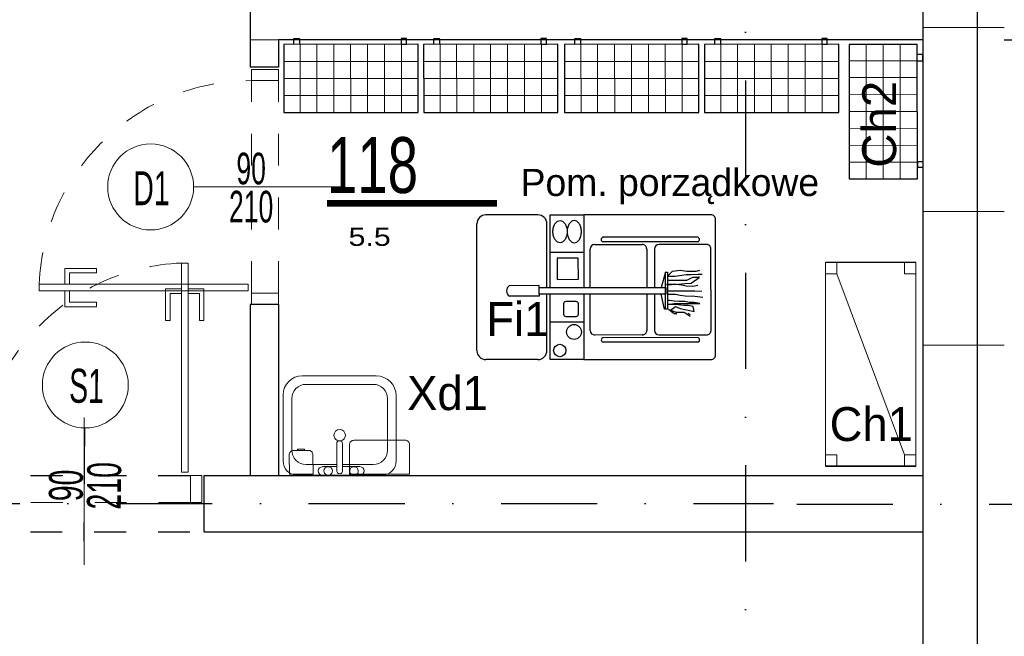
# Model space of a CAD drawing. Header units: millimetres. Extents: x 14495 to 271441, y -21035 to 2232.
# Tile 211 of 227: x 86145 to 86580, y 736 to 1009. Entities that reach past the tile are written whole.
import ezdxf
from ezdxf.enums import TextEntityAlignment as Align

# ---------------------------------------------------------------- set-up
doc = ezdxf.new("R2010")
doc.units = ezdxf.units.MM
doc.linetypes.add('DASHDOT', pattern=[1, 0.5, -0.25, 0, -0.25])
doc.linetypes.add('DASHED', pattern=[28.222222, 14.111111, -14.111111])
for name, color, linetype in [('-- TECH  SYMBOLE', 1, 'Continuous'), ('-- TECH WYPOSAŻENIE', 2, 'Continuous'), ('_1_cienkie', 251, 'Continuous'), ('a-cienka', 8, 'Continuous'), ('A-POW-NR', 1, 'Continuous'), ('A_OSIE', 252, 'DASHDOT'), ('A_PROJEKTOWANE', 3, 'Continuous'), ('A_SC_DZIAlOWE', 4, 'Continuous'), ('TABELKA', 2, 'Continuous'), ('TECH Wyp.drobne', 1, 'Continuous')]:
    doc.layers.add(name, color=color, linetype=linetype)
for name, color, linetype, lineweight in [('03', 2, 'Continuous', 13), ('A_L_CIENKA', 251, 'Continuous', 5), ('A_Stolarka_drzwi', 1, 'Continuous', 9), ('M_drzwi', 1, 'Continuous', 5), ('P-SANR-FIXT', 2, 'Continuous', 9)]:
    doc.layers.add(name, color=color, linetype=linetype, lineweight=lineweight)
doc.layers.add('A-POW', color=2, linetype='Continuous', plot=False)
doc.layers.add('A_pomicnicza', color=2, linetype='Continuous', plot=False)
doc.styles.add('Arial', font='Arial')
doc.styles.add('arial-tab', font='arial.ttf')
doc.styles.add('ARIAL1_2', font='arial.ttf', dxfattribs={"width": 1.2})
doc.styles.add('arialce', font='ARIALN.TTF')
doc.styles.add('cent', font='swissel.ttf')
doc.styles.add('cg', font='GOTHIC.TTF')
doc.styles.add('ROMANS', font='romans', dxfattribs={"width": 0.6})
doc.styles.add('switz721ltexbt', font='swissel.ttf')

# ---------------------------------------------------------------- blocks, each defined once
blk = doc.blocks.new('DRZWI Z OSCIEZNICA NIEOKALAJACA 90')
at = {"linetype": 'DASHED'}
for p, q in [((-12, 5), (-12, 99)), ((0, 5), (0, 99))]:
    blk.add_line(p, q, dxfattribs=at)
at = {"ltscale": 0.05}
blk.add_line((-39.5, 52), (25.59, 52), dxfattribs=at)
for points in [[(-12, 99), (-12, 104), (0, 104), (0, 99)], [(93.91, 9.01), (1.43, 9.01), (1.43, 6.01), (93.91, 6.01)], [(-12, 0), (-12, 5), (0, 5), (0, 0)]]:
    blk.add_lwpolyline(points, close=True)
for points in [[(82.48, 9.01), (82.48, 16.01), (68.48, 16.01), (68.48, 14.01), (80.48, 14.01), (80.48, 9.01)], [(82.48, 6.01), (82.48, -0.99), (68.48, -0.99), (68.48, 1.01), (80.48, 1.01), (80.48, 6.01)]]:
    blk.add_lwpolyline(points)
at = {"linetype": 'DASHED'}
blk.add_arc((0, 5), 94, 2.4475, 90, dxfattribs=at)
blk = doc.blocks.new('SSCVCFDSS')
blk.add_line((0, 50.02), (0, 0))
blk.add_circle((0, -19), 19)
at = {"style": 'ROMANS', "text_generation_flag": 4, "width": 0.6}
blk.add_attdef('FD1-8', text='', height=13, rotation=270, dxfattribs=at).set_placement((6.15, 55.19), align=Align.RIGHT)
for tag, p in [('90', (-8.71, 25.47)), ('200', (8.16, 25.47))]:
    blk.add_attdef(tag, text='', height=13, rotation=270, dxfattribs=at).set_placement(p, align=Align.MIDDLE)
blk.add_attdef('AL6C', text='', height=13, dxfattribs=at).set_placement((-0.56, -18.64), align=Align.MIDDLE)
blk = doc.blocks.new('Umywalka - kwadratowa - 500 x 440mm-2175834-PW_K0')
at = {"layer": 'P-SANR-FIXT'}
for p, q in [((20.22, 18.01), (-17.08, 18.01)), ((20.22, 18.01), (-17.08, 18.01)), ((9.19, 18.01), (-7.32, 18.01)), ((0.3, 13.25), (-13.27, 13.25)), ((-7.32, 14.2), (0.3, 14.2)), ((0.3, 16.07), (0.3, 4.04)), ((2.84, 16.07), (2.84, 4.04)), ((2.84, 14.2), (9.19, 14.2)), ((16.41, 13.25), (2.84, 13.25)), ((-23.43, 11.66), (-23.43, -17.1)), ((-23.43, 11.66), (-23.43, -17.1)), ((26.57, -17.55), (26.57, 11.66)), ((26.57, -17.55), (26.57, 11.66)), ((-19.62, 6.9), (-19.62, -15.83)), ((22.76, -15.83), (22.76, 6.9)), ((-14.54, -25.99), (18.13, -25.99)), ((-14.54, -25.99), (18.13, -25.99)), ((-13.27, -22.18), (16.41, -22.18))]:
    blk.add_line(p, q, dxfattribs=at)
for centre, radius, start, end in [((-17.08, 11.66), 6.35, 90, 180), ((-17.08, 11.66), 6.35, 90, 180), ((-7.32, 16.11), 1.9, 90, 270), ((-4.78, 16.11), 1.9, 360, 180), ((6.65, 16.11), 1.9, 360, 180), ((9.19, 16.11), 1.9, 270, 90), ((20.22, 11.66), 6.35, 0, 90), ((20.22, 11.66), 6.35, 360, 90), ((-13.27, 6.9), 6.35, 90, 180), ((-4.78, 16.11), 1.9, 180, 0), ((1.57, 16.07), 1.27, 360, 180), ((6.65, 16.11), 1.9, 180, 360), ((16.41, 6.9), 6.35, 0, 90), ((1.57, 0.32), 2.54, 360, 180), ((1.57, 0.32), 2.54, 180, 0), ((1.57, 4.04), 1.27, 180, 0), ((-14.54, -17.1), 8.89, 180, 270), ((-14.54, -17.1), 8.89, 180, 270), ((-13.27, -15.83), 6.35, 180, 270), ((16.41, -15.83), 6.35, 270, 0), ((18.13, -17.55), 8.44, 270, 360), ((18.13, -17.55), 8.44, 270, 0)]:
    blk.add_arc(centre, radius, start, end, dxfattribs=at)
blk = doc.blocks.new('POW')
at = {"const_width": 5}
blk.add_lwpolyline([(125.32, 0), (0, 0)], dxfattribs=at)
at = {"style": 'switz721ltexbt'}
blk.add_attdef('001', (-1.78, 12.35), '', height=41.18, dxfattribs=at)
blk = doc.blocks.new('2305.02.01.E1$0$wózek porz.')
for p, q in [((26.97, 63.96), (3.97, 63.95)), ((32.35, 63.96), (47.34, 63.97)), ((32.37, 31.86), (32.35, 63.96)), ((103.54, 63.99), (47.34, 63.97)), ((47.34, 63.97), (47.35, 31.87)), ((105.57, 2.04), (105.54, 61.99)), ((0, 4), (-0.02, 59.95)), ((30.99, 31.86), (30.98, 59.96)), ((97.66, 54.07), (55.78, 54.05)), ((50.13, 31.82), (50.12, 48.86)), ((52.12, 50.86), (73.12, 50.87)), ((97.66, 52.07), (55.78, 52.05)), ((75.12, 48.87), (75.13, 31.88)), ((78.55, 48.88), (78.55, 31.83)), ((101.55, 50.89), (80.55, 50.88)), ((103.56, 12.89), (103.55, 48.89)), ((47.34, 47.39), (32.27, 47.38)), ((86.59, 39.14), (89.91, 39.58)), ((89.91, 39.58), (92.79, 39.14)), ((97, 39.14), (98.55, 39.58)), ((83.49, 38.69), (81.49, 31.83)), ((83.49, 38.69), (84.37, 38.69)), ((83.49, 22.53), (83.49, 38.69)), ((84.37, 38.69), (84.38, 22.31)), ((84.59, 37.14), (86.59, 39.14)), ((84.59, 36.92), (87.69, 36.92)), ((84.59, 35.15), (92.79, 35.15)), ((87.69, 36.92), (90.58, 37.37)), ((90.58, 37.37), (92.57, 37.59)), ((92.57, 37.59), (94.78, 37.59)), ((92.79, 39.14), (97, 39.14)), ((92.79, 35.15), (95.45, 36.48)), ((94.78, 37.59), (97.89, 37.81)), ((94.79, 33.83), (98.33, 36.26)), ((95.45, 36.48), (98.11, 36.49)), ((97.89, 37.81), (99.66, 37.81)), ((98.33, 36.26), (98.33, 36.71)), ((27.55, 32.68), (14.36, 32.67)), ((27.55, 31.86), (83.55, 31.89)), ((27.56, 28.86), (27.55, 31.86)), ((27.62, 31.86), (27.62, 32.68)), ((83.55, 31.89), (83.56, 28.89)), ((83.93, 33.16), (86.15, 33.16)), ((88.36, 33.16), (83.93, 33.16)), ((86.15, 33.16), (88.81, 33.38)), ((90.58, 32.94), (88.36, 33.16)), ((88.81, 33.38), (91.91, 33.61)), ((92.57, 32.5), (90.58, 32.94)), ((91.91, 33.61), (94.79, 33.83)), ((95.45, 32.28), (92.57, 32.5)), ((97.67, 32.72), (95.45, 32.28)), ((27.56, 28.04), (14.36, 28.04)), ((83.56, 28.89), (27.56, 28.86)), ((27.57, 28.86), (27.57, 28.04)), ((31, 4.01), (30.99, 28.88)), ((32.38, 0.01), (32.37, 28.86)), ((47.35, 28.89), (47.36, 0.02)), ((50.14, 12.86), (50.13, 28.94)), ((75.13, 28.88), (75.14, 12.87)), ((78.56, 28.95), (78.56, 12.88)), ((83.05, 22.31), (81.49, 28.95)), ((96.34, 30.29), (84.37, 30.28)), ((87.92, 28.73), (84.82, 28.73)), ((89.91, 28.29), (87.92, 28.73)), ((92.13, 28.07), (89.91, 28.29)), ((96.34, 27.85), (92.13, 28.07)), ((99.44, 30.07), (96.34, 30.29)), ((99.88, 27.41), (96.34, 27.85)), ((84.38, 22.31), (83.05, 22.31)), ((84.38, 24.3), (87.26, 24.75)), ((87.7, 24.31), (84.38, 24.3)), ((85.26, 26.08), (84.6, 26.08)), ((84.82, 22.31), (87.26, 20.32)), ((87.26, 25.86), (85.26, 26.08)), ((85.71, 21.87), (87.92, 23.42)), ((88.15, 20.76), (85.71, 21.87)), ((89.47, 25.64), (87.26, 25.86)), ((87.26, 24.75), (98.56, 24.75)), ((91.47, 23.87), (87.7, 24.31)), ((87.92, 23.42), (89.92, 22.54)), ((91.91, 25.64), (89.47, 25.64)), ((89.92, 22.54), (91.91, 22.1)), ((93.46, 23.87), (91.47, 23.87)), ((93.91, 25.19), (91.91, 25.64)), ((91.91, 22.1), (94.13, 21.65)), ((95.68, 23.43), (93.46, 23.87)), ((96.12, 25.2), (93.91, 25.19)), ((96.12, 21.21), (95.68, 23.43)), ((98.56, 24.75), (96.12, 25.2)), ((87.26, 20.32), (88.37, 20.32)), ((91.69, 20.77), (88.15, 20.76)), ((94.35, 19), (91.69, 20.77)), ((93.24, 20.55), (94.35, 19.88)), ((94.13, 21.65), (96.12, 21.21)), ((47.35, 16.6), (32.28, 16.59)), ((73.14, 10.87), (52.14, 10.86)), ((97.68, 9.7), (55.8, 9.68)), ((80.56, 10.88), (101.56, 10.89)), ((97.68, 7.7), (55.8, 7.68)), ((27, 0.01), (4, 0)), ((47.36, 0.02), (32.38, 0.01)), ((47.36, 0.02), (103.57, 0.04))]:
    blk.add_line(p, q)
for points in [[(33.63, 56.56, -0.064829), (33.89, 58.53, -0.077661), (34.55, 60.04, -0.107175), (35.66, 61.16, -0.144685), (36.78, 61.49, -0.144685), (37.9, 61.16, -0.107175), (39.01, 60.05, -0.077661), (39.68, 58.53, -0.064829), (39.93, 56.56, -0.064829), (39.68, 54.6, -0.077661), (39.01, 53.08, -0.107175), (37.91, 51.97, -0.144685), (36.79, 51.63, -0.144685), (35.66, 51.96, -0.107175), (34.56, 53.08, -0.077661), (33.89, 54.59, -0.064829)], [(46.24, 56.56, 0.064829), (45.98, 58.53, 0.077661), (45.31, 60.05, 0.107175), (44.21, 61.16, 0.144685), (43.08, 61.49, 0.144685), (41.96, 61.16, 0.107175), (40.86, 60.05, 0.077661), (40.19, 58.53, 0.064829), (39.93, 56.56, 0.064829), (40.19, 54.6, 0.077661), (40.86, 53.08, 0.107175), (41.96, 51.97, 0.144685), (43.09, 51.64, 0.144685), (44.21, 51.97, 0.107175), (45.32, 53.08, 0.077661), (45.98, 54.6, 0.064829)], [(44.88, 20.06), (44.88, 24.63, 0.414214), (43.88, 25.63), (39.31, 25.63, 0.414214), (38.31, 24.63), (38.31, 20.06, 0.414214), (39.31, 19.06), (43.88, 19.06, 0.414214)]]:
    blk.add_lwpolyline(points, format="xyb", close=True)
blk.add_lwpolyline([(44.87, 44.79), (35.56, 44.79), (35.56, 35.47), (44.88, 35.48)], close=True)
for centre, radius in [((42.97, 12.22), 3.28), ((36.67, 4), 2.74)]:
    blk.add_circle(centre, radius)
for centre, radius, start, end in [((3.98, 59.95), 4, 90.0249, 180.0249), ((26.98, 59.96), 4, 0.0249, 90.0249), ((103.54, 61.99), 2, 0.0249, 90.0249), ((56, 53.05), 1.02, 102.1343, 257.9154), ((97.45, 53.07), 1.02, 282.1343, 77.9154), ((52.12, 48.86), 2, 90.0249, 180.0249), ((73.12, 48.87), 2, 0.0249, 90.0249), ((80.55, 48.88), 2, 90.0249, 180.0249), ((101.55, 48.89), 2, 0.0249, 90.0249), ((15.92, 30.36), 2.8, 123.9914, 236.0583), ((52.14, 12.86), 2, 180.0249, 270.0249), ((56.02, 8.68), 1.02, 102.1343, 257.9154), ((73.14, 12.87), 2, 270.0249, 0.0249), ((80.56, 12.88), 2, 180.0249, 270.0249), ((97.46, 8.7), 1.02, 282.1343, 77.9154), ((101.56, 12.89), 2, 270.0249, 0.0249), ((4, 4), 4, 180.0249, 270.0249), ((27, 4.01), 4, 270.0249, 0.0249), ((103.57, 2.04), 2, 270.0249, 0.0249)]:
    blk.add_arc(centre, radius, start, end)
blk = doc.blocks.new('2305.02.01.E1$0$regał_siatkowy_wisz')
at = {"lineweight": 13}
for p, q in [((-22.6, 0), (-22.6, -59.4)), ((-15.1, 0), (-15.1, -59.4)), ((-7.6, 0), (-7.6, -59.4)), ((-30, -7.3), (0, -7.3)), ((-30.1, -14.8), (0, -14.8)), ((-29.8, -22.3), (-0.1, -22.3)), ((-30.1, -29.8), (0, -29.8)), ((-30, -37.2), (0, -37.2)), ((-30.1, -44.8), (0.1, -44.8)), ((-30.1, -52.1), (0, -52.1))]:
    blk.add_line(p, q, dxfattribs=at)
for p, q in [((0, -7.5), (0, -5.1)), ((0, -5.1), (2.5, -5.1)), ((2.5, -7.5), (0, -7.5)), ((2.5, -5.1), (2.5, -7.5)), ((0.1, -52.2), (2.5, -52.2)), ((2.5, -52.2), (2.5, -55)), ((2.5, -55), (-0.1, -55))]:
    blk.add_line(p, q)
blk.add_lwpolyline([(-30.1, 0), (0, 0), (0, -59.4), (-30.1, -59.4)], close=True)
blk = doc.blocks.new('reg_magazyn_metal')
at = {"color": 2, "lineweight": 15}
for p, q in [((0, 90), (0, 0)), ((40, 0), (40, 90)), ((5, 85), (35, 5))]:
    blk.add_line(p, q, dxfattribs=at)
at = {"color": 2}
for p, q in [((40, 90), (0, 90)), ((0, 0), (40, 0)), ((40, 0), (0, 0))]:
    blk.add_line(p, q, dxfattribs=at)
at = {"color": 2, "lineweight": 15}
for points in [[(0, 85), (5, 85), (5, 90), (0, 90)], [(40, 85), (35, 85), (35, 90), (40, 90)], [(0, 5), (5, 5), (5, 0), (0, 0)], [(40, 5), (35, 5), (35, 0), (40, 0)]]:
    blk.add_lwpolyline(points, close=True, dxfattribs=at)

msp = doc.modelspace()

# ---------------------------------------------------------------- linework, layer by layer
at = {"layer": '03', "color": 1}
msp.add_lwpolyline([(86267.65, 818.27), (86270.75, 818.31), (86270.74, 818.86), (86267.64, 818.83)], close=True, dxfattribs=at)
msp.add_lwpolyline([(86267.65, 818.27), (86270.75, 818.31), (86270.74, 818.86), (86267.64, 818.83)], close=True, dxfattribs=at)
for points in [[(86292.68, 822.78), (86315.18, 822.8, -0.414214), (86317.18, 820.8), (86317.2, 807.8), (86290.7, 807.78), (86290.68, 820.78, -0.414214)], [(86292.68, 822.78), (86315.18, 822.8, -0.414214), (86317.18, 820.8), (86317.2, 807.8), (86290.7, 807.78), (86290.68, 820.78, -0.414214)], [(86265.95, 818.26), (86272.45, 818.32, -0.414214), (86274.47, 816.35), (86274.56, 807.85), (86264.06, 807.74), (86263.97, 816.24, -0.414214)], [(86265.95, 818.26), (86272.45, 818.32, -0.414214), (86274.47, 816.35), (86274.56, 807.85), (86264.06, 807.74), (86263.97, 816.24, -0.414214)]]:
    msp.add_lwpolyline(points, format="xyb", close=True, dxfattribs=at)
at = {"layer": '_1_cienkie', "linetype": 'DASHED'}
for p, q in [((86121.32, 807.24), (86226.32, 807.24)), ((86121.32, 782.24), (86226.32, 782.24))]:
    msp.add_line(p, q, dxfattribs=at)
at = {"layer": 'a-cienka'}
msp.add_line((86568.29, 1012.24), (86568.29, 290.68), dxfattribs=at)
at = {"layer": 'A_L_CIENKA'}
for p, q in [((86544.29, 1005.24), (86580.29, 1005.24)), ((86544.29, 923.86), (86580.29, 923.86)), ((86544.29, 864.86), (86580.29, 864.86))]:
    msp.add_line(p, q, dxfattribs=at)
at = {"layer": 'A_OSIE', "ltscale": 85}
for p, q in [((86465.76, 2088.19), (86465.76, -586.42)), ((82272.89, 794.74), (86478.26, 794.74)), ((86488.51, 794.58), (88203.48, 794.58)), ((86488.51, 794.58), (88203.48, 794.58))]:
    msp.add_line(p, q, dxfattribs=at)
at = {"layer": 'A_pomicnicza', "color": 0, "linetype": 'Continuous', "lineweight": 13}
for p, q in [((86259.29, 999.79), (86246.79, 999.79)), ((86259.29, 987.79), (86246.79, 987.79))]:
    msp.add_line(p, q, dxfattribs=at)
at = {"layer": 'A_PROJEKTOWANE'}
for p, q in [((86544.29, 1012.24), (86544.29, 326.68)), ((86226.32, 807.24), (86544.29, 807.24)), ((86226.32, 782.24), (86226.32, 807.24)), ((86226.32, 782.24), (86544.29, 782.24))]:
    msp.add_line(p, q, dxfattribs=at)
at = {"layer": 'A_SC_DZIAlOWE'}
for p, q in [((86246.79, 1012.29), (86246.79, 987.79)), ((86544.29, 999.79), (86259.29, 999.79)), ((86259.29, 999.79), (86259.29, 987.79)), ((86694.29, 999.74), (86580.29, 999.74)), ((86259.29, 987.79), (86246.79, 987.79)), ((86259.29, 882.79), (86246.79, 882.79)), ((86246.79, 882.79), (86246.79, 807.24)), ((86259.29, 882.79), (86259.29, 807.24))]:
    msp.add_line(p, q, dxfattribs=at)

# ---------------------------------------------------------------- block references
at = {"layer": '-- TECH WYPOSAŻENIE', "rotation": 359.9999984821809}
msp.add_blockref('reg_magazyn_metal', (86501.15, 811.32), dxfattribs=at)
at = {"layer": 'A-POW-NR'}
ref = msp.add_blockref('POW', (86280.68, 927.58), dxfattribs=dict(at, xscale=0.6, yscale=0.6, zscale=0.6))
ref.add_attrib('88,88', '5.5', dxfattribs={"layer": 'A-POW', "height": 8, "style": 'ARIAL1_2', "width": 1.2}).set_placement((86308.9, 908.73), align=Align.RIGHT)
ref.add_attrib('POKOJ', 'Pom. porządkowe', (86366.36, 930.79), dxfattribs={"layer": 'A-POW', "height": 12, "style": 'arialce', "width": 1.2})
ref.add_attrib('001', '118', (86280.68, 932.1), dxfattribs={"layer": '0', "height": 24.71, "style": 'switz721ltexbt', "width": 0.7})
at = {"layer": 'A_Stolarka_drzwi', "xscale": -1, "rotation": 359.9999999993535}
msp.add_blockref('DRZWI Z OSCIEZNICA NIEOKALAJACA 90', (86247.29, 882.79), dxfattribs=at)
at = {"layer": 'A_Stolarka_drzwi', "rotation": 89.99999999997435}
msp.add_blockref('DRZWI Z OSCIEZNICA NIEOKALAJACA 90', (86225.32, 807.24), dxfattribs=at)
at = {"layer": 'M_drzwi'}
ref = msp.add_blockref('SSCVCFDSS', (86221.71, 934.79), dxfattribs=dict(at, xscale=-1, rotation=270))
ref.add_attrib('90', '210', dxfattribs={"layer": '0', "height": 14, "rotation": 180, "style": 'arial-tab', "text_generation_flag": 6, "width": 0.6}).set_placement((86247.17, 926.09), align=Align.MIDDLE)
ref.add_attrib('200', '90', dxfattribs={"layer": '0', "height": 14, "rotation": 180, "style": 'arial-tab', "text_generation_flag": 6, "width": 0.6}).set_placement((86247.17, 942.95), align=Align.MIDDLE)
ref.add_attrib('AL6C', 'D1', dxfattribs={"layer": '0', "height": 15, "style": 'arial-tab', "width": 0.6}).set_placement((86203.06, 934.23), align=Align.MIDDLE)
ref = msp.add_blockref('SSCVCFDSS', (86173.63, 828.2), dxfattribs=dict(at, rotation=179.4543300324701))
ref.add_attrib('90', '210', dxfattribs={"layer": '0', "height": 15, "rotation": 269.4543, "style": 'cent', "text_generation_flag": 6, "width": 0.6}).set_placement((86182.1, 802.65), align=Align.MIDDLE)
ref.add_attrib('200', '90', dxfattribs={"layer": '0', "height": 15, "rotation": 269.4543, "style": 'cent', "text_generation_flag": 6, "width": 0.6}).set_placement((86165.24, 802.81), align=Align.MIDDLE)
ref.add_attrib('AL6C', 'S1', dxfattribs={"layer": '0', "height": 15, "rotation": 359.4543, "style": 'arial-tab', "width": 0.6}).set_placement((86174.37, 846.84), align=Align.MIDDLE)
at = {"layer": 'P-SANR-FIXT', "rotation": 180.0013092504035}
msp.add_blockref('Umywalka - kwadratowa - 500 x 440mm-2175834-PW_K0', (86287.88, 825.31), dxfattribs=at)
at = {"layer": 'TECH Wyp.drobne', "xscale": -1}
for p, rotation in [((86320.97, 997.88), 270.0445522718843), ((86320.97, 997.88), 270.0445522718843), ((86382.86, 997.88), 270.0445522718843), ((86382.86, 997.88), 270.0445522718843), ((86445.15, 997.88), 270.0445522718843), ((86445.15, 997.88), 270.0445522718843), ((86507.04, 997.88), 270.0445522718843), ((86507.04, 997.88), 270.0445522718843), ((86541.84, 938.41), 180.0445522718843), ((86541.84, 938.41), 180.0445522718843)]:
    msp.add_blockref('2305.02.01.E1$0$regał_siatkowy_wisz', p, dxfattribs=dict(at, rotation=rotation))
at = {"layer": 'TECH Wyp.drobne', "rotation": 1.504657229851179e-06}
msp.add_blockref('2305.02.01.E1$0$wózek porz.', (86347.01, 858.46), dxfattribs=at)
msp.add_blockref('2305.02.01.E1$0$wózek porz.', (86347.01, 858.46), dxfattribs=at)

# ---------------------------------------------------------------- texts
at = {"layer": '-- TECH  SYMBOLE', "color": 2, "style": 'cg'}
msp.add_text('Fi1', height=15, rotation=0, dxfattribs=at).set_placement((86351.23, 868.87))
msp.add_text('Fi1', height=15, rotation=0, dxfattribs=at).set_placement((86351.23, 868.87))
at = {"layer": '-- TECH  SYMBOLE', "color": 1, "style": 'cg'}
for s, rotation, p in [('Xd1', 0, (86316.18, 836.12)), ('Xd1', 0, (86316.18, 836.12)), ('Ch1', 360, (86503.05, 822.43)), ('Ch1', 360, (86503.05, 822.43))]:
    msp.add_text(s, height=15, rotation=rotation, dxfattribs=at).set_placement(p)
at = {"layer": 'TABELKA', "color": 2, "ltscale": 10, "style": 'Arial'}
msp.add_text('Ch2', height=15, rotation=89.9967, dxfattribs=at).set_placement((86532.45, 943.29))
msp.add_text('Ch2', height=15, rotation=89.9967, dxfattribs=at).set_placement((86532.45, 943.29))

doc.saveas('drawing.dxf')
